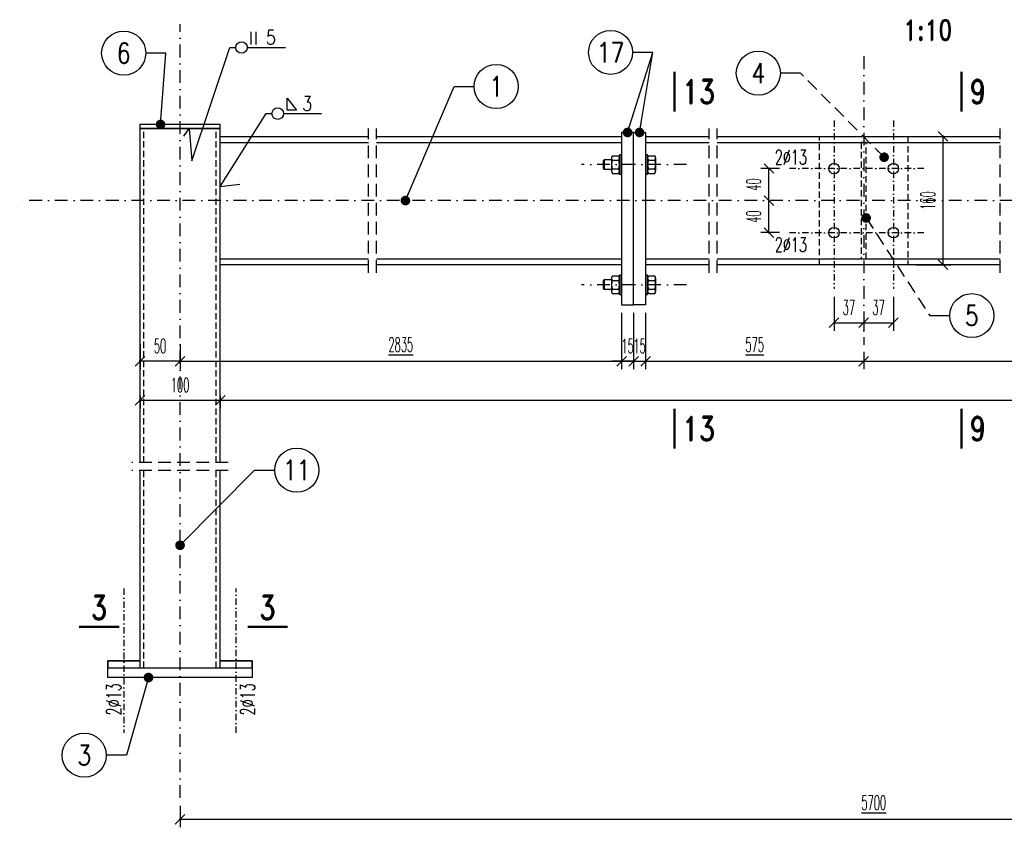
# Model space of a CAD drawing. Header units: millimetres. Extents: x -228255 to 14536, y -140109 to 119945.
# Tile 83 of 123: x -110703 to -109475, y 32501 to 33508. Entities that reach past the tile are written whole.
import ezdxf
from ezdxf.enums import TextEntityAlignment as Align

# ---------------------------------------------------------------- set-up
doc = ezdxf.new("R2010")
doc.units = ezdxf.units.MM
doc.header["$LTSCALE"] = 2.5
for name, pattern in [('DASHDOT', [25.4, 12.7, -6.35, 0, -6.35]), ('DASHDOT2', [12.7, 6.35, -3.175, 0, -3.175]), ('DASHED', [19.05, 12.7, -6.35]), ('DASHED2', [9.525, 6.35, -3.175])]:
    doc.linetypes.add(name, pattern=pattern)
for name, color, linetype in [('Gruba', 6, 'Continuous'), ('Laczniki', 30, 'Continuous'), ('Opisy_stal', 7, 'Continuous'), ('Osie', 134, 'DASHDOT'), ('Osie_stal', 221, 'DASHDOT2'), ('Przerywana', 5, 'DASHED'), ('stal', 4, 'Continuous'), ('Stal_nw', 181, 'DASHED2'), ('Tekst', 31, 'Continuous'), ('Wymiary', 86, 'Continuous')]:
    doc.layers.add(name, color=color, linetype=linetype)
doc.styles.get("Standard").update_dxf_attribs({"font": 'romans.shx', "width": 0.65})
doc.styles.add('style1', font='romand.shx', dxfattribs={"width": 0.8})
doc.styles.add('style3', font='romans.shx', dxfattribs={"width": 0.5})
doc.dimstyles.new('Skala_10', dxfattribs={"dimtxt": 18, "dimasz": 12, "dimexe": 10, "dimexo": 10, "dimgap": 10, "dimtad": 1, "dimdec": 0, "dimdsep": 46, "dimtxsty": 'style3', "dimblk": 'OBLIQUE', "dimcen": 0, "dimdle": 1, "dimclrd": 256, "dimclre": 256, "dimclrt": 31, "dimadec": 1, "dimazin": 0, "dimtfac": 1, "dimtdec": 0, "dimtix": 1, "dimtmove": 2, "dimatfit": 0, "dimldrblk": 'DOT', "dimfxl": 1, "dimtolj": 1, "dimtzin": 0, "dimlwd": -1, "dimlwe": -1, "dimarcsym": 0})
doc.dimstyles.new('Skala_10$7', dxfattribs={"dimscale": 0, "dimtxt": 18, "dimasz": 12, "dimexe": 10, "dimexo": 15, "dimgap": 5, "dimtad": 1, "dimdec": 0, "dimrnd": 0.5, "dimzin": 9, "dimdsep": 46, "dimtxsty": 'Standard', "dimblk1": 'OBLIQUE', "dimblk2": 'OBLIQUE', "dimsah": 1, "dimcen": 10, "dimdle": 10, "dimclrt": 31, "dimadec": 0, "dimazin": 0, "dimtfac": 1, "dimtdec": 0, "dimtmove": 2, "dimatfit": 3, "dimldrblk": 'DOT', "dimfxl": 1, "dimtolj": 1, "dimtzin": 9, "dimarcsym": 0})

# ---------------------------------------------------------------- blocks, each defined once
blk = doc.blocks.new('_Oblique')
at = {"color": 0, "linetype": 'ByBlock', "lineweight": -2}
blk.add_line((-0.5, -0.5), (0.5, 0.5), dxfattribs=at)
blk = doc.blocks.new('*D367')
at = {"layer": 'Defpoints', "color": 0, "ltscale": 0.5, "transparency": 16777216}
for p in [(-110502.6, 32537.6), (-108772.6, 32537.6), (-108772.6, 32510.8)]:
    blk.add_point(p, dxfattribs=at)
at = {"layer": 'Wymiary', "ltscale": 0.5, "transparency": 16777216}
for p, q in [((-110502.6, 32527.6), (-110502.6, 32500.8)), ((-108772.6, 32527.6), (-108772.6, 32500.8)), ((-110503.6, 32510.8), (-108771.6, 32510.8))]:
    blk.add_line(p, q, dxfattribs=at)
at = {"layer": 'Wymiary', "ltscale": 0.5, "transparency": 16777216, "xscale": 12, "yscale": 12, "zscale": 12, "rotation": 180}
blk.add_blockref('_Oblique', (-110502.6, 32510.8), dxfattribs=at)
at = {"layer": 'Wymiary', "ltscale": 0.5, "transparency": 16777216, "xscale": 12, "yscale": 12, "zscale": 12}
blk.add_blockref('_Oblique', (-108772.6, 32510.8), dxfattribs=at)
at = {"layer": 'Wymiary', "color": 31, "ltscale": 0.5, "transparency": 16777216, "insert": (-109637.6, 32531.6), "char_height": 18, "attachment_point": 5, "style": 'style3'}
blk.add_mtext('\\A1;\\L5700', dxfattribs=at)
blk = doc.blocks.new('_Dot')
at = {"color": 0, "linetype": 'ByBlock', "lineweight": -2}
blk.add_line((-0.5, 0), (-1, 0), dxfattribs=at)
at = {"color": 0, "linetype": 'ByBlock', "const_width": 0.5}
blk.add_lwpolyline([(-0.25, 0, 1), (0.25, 0, 1)], format="xyb", close=True, dxfattribs=at)
blk = doc.blocks.new('*D371')
at = {"layer": 'Defpoints', "color": 0, "ltscale": 0.5, "transparency": 16777216}
for p in [(-109952.1, 33152.6), (-110502.6, 33113.3), (-109952.1, 33082.1)]:
    blk.add_point(p, dxfattribs=at)
at = {"layer": 'Wymiary', "ltscale": 0.5, "transparency": 16777216}
for p, q in [((-109952.1, 33142.6), (-109952.1, 33072.1)), ((-110502.6, 33103.3), (-110502.6, 33072.1)), ((-110503.6, 33082.1), (-109951.1, 33082.1))]:
    blk.add_line(p, q, dxfattribs=at)
at = {"layer": 'Wymiary', "ltscale": 0.5, "transparency": 16777216, "xscale": 12, "yscale": 12, "zscale": 12, "rotation": 180}
blk.add_blockref('_Oblique', (-110502.6, 33082.1), dxfattribs=at)
at = {"layer": 'Wymiary', "ltscale": 0.5, "transparency": 16777216, "xscale": 12, "yscale": 12, "zscale": 12}
blk.add_blockref('_Oblique', (-109952.1, 33082.1), dxfattribs=at)
at = {"layer": 'Wymiary', "color": 31, "ltscale": 0.5, "transparency": 16777216, "insert": (-110227.4, 33102.9), "char_height": 18, "attachment_point": 5, "style": 'style3'}
blk.add_mtext('\\A1;\\L2835', dxfattribs=at)
blk = doc.blocks.new('*D372')
at = {"layer": 'Defpoints', "color": 0, "ltscale": 0.5, "transparency": 16777216}
for p in [(-109650.1, 33102.6), (-109225.1, 33102.6), (-109225.1, 33082.1)]:
    blk.add_point(p, dxfattribs=at)
at = {"layer": 'Wymiary', "ltscale": 0.5, "transparency": 16777216}
for p, q in [((-109650.1, 33092.6), (-109650.1, 33072.1)), ((-109225.1, 33092.6), (-109225.1, 33072.1)), ((-109651.1, 33082.1), (-109224.1, 33082.1))]:
    blk.add_line(p, q, dxfattribs=at)
at = {"layer": 'Wymiary', "ltscale": 0.5, "transparency": 16777216, "xscale": 12, "yscale": 12, "zscale": 12, "rotation": 180}
blk.add_blockref('_Oblique', (-109650.1, 33082.1), dxfattribs=at)
at = {"layer": 'Wymiary', "ltscale": 0.5, "transparency": 16777216, "xscale": 12, "yscale": 12, "zscale": 12}
blk.add_blockref('_Oblique', (-109225.1, 33082.1), dxfattribs=at)
at = {"layer": 'Wymiary', "color": 31, "ltscale": 0.5, "transparency": 16777216, "insert": (-109437.6, 33102.9), "char_height": 18, "attachment_point": 5, "style": 'style3'}
blk.add_mtext('\\A1;\\L1205', dxfattribs=at)
blk = doc.blocks.new('*D374')
at = {"layer": 'Defpoints', "color": 0, "ltscale": 0.5, "transparency": 16777216}
for p in [(-110552.6, 33048.9), (-110452.6, 33048.9), (-110452.6, 33033.5)]:
    blk.add_point(p, dxfattribs=at)
at = {"layer": 'Wymiary', "ltscale": 0.5, "transparency": 16777216}
for p, q in [((-110553.6, 33033.5), (-110451.6, 33033.5)), ((-110552.6, 33038.9), (-110552.6, 33023.5)), ((-110452.6, 33038.9), (-110452.6, 33023.5))]:
    blk.add_line(p, q, dxfattribs=at)
at = {"layer": 'Wymiary', "ltscale": 0.5, "transparency": 16777216, "xscale": 12, "yscale": 12, "zscale": 12, "rotation": 180}
blk.add_blockref('_Oblique', (-110552.6, 33033.5), dxfattribs=at)
at = {"layer": 'Wymiary', "ltscale": 0.5, "transparency": 16777216, "xscale": 12, "yscale": 12, "zscale": 12}
blk.add_blockref('_Oblique', (-110452.6, 33033.5), dxfattribs=at)
at = {"layer": 'Wymiary', "color": 31, "ltscale": 0.5, "transparency": 16777216, "insert": (-110502.6, 33052.5), "char_height": 18, "attachment_point": 5, "style": 'style3'}
blk.add_mtext('\\A1;100', dxfattribs=at)
blk = doc.blocks.new('*D375')
at = {"layer": 'Defpoints', "color": 0, "ltscale": 0.5, "transparency": 16777216}
for p in [(-110452.6, 33048.9), (-108822.6, 33033.5), (-108822.6, 33033.5)]:
    blk.add_point(p, dxfattribs=at)
at = {"layer": 'Wymiary', "ltscale": 0.5, "transparency": 16777216}
for p, q in [((-110453.6, 33033.5), (-108821.6, 33033.5)), ((-110452.6, 33038.9), (-110452.6, 33023.5))]:
    blk.add_line(p, q, dxfattribs=at)
at = {"layer": 'Wymiary', "ltscale": 0.5, "transparency": 16777216, "xscale": 12, "yscale": 12, "zscale": 12, "rotation": 180}
blk.add_blockref('_Oblique', (-110452.6, 33033.5), dxfattribs=at)
at = {"layer": 'Wymiary', "ltscale": 0.5, "transparency": 16777216, "xscale": 12, "yscale": 12, "zscale": 12}
blk.add_blockref('_Oblique', (-108822.6, 33033.5), dxfattribs=at)
at = {"layer": 'Wymiary', "color": 31, "ltscale": 0.5, "transparency": 16777216, "insert": (-109437.6, 33054.3), "char_height": 18, "attachment_point": 5, "style": 'style3'}
blk.add_mtext('\\A1;\\L5600', dxfattribs=at)
blk = doc.blocks.new('*D377')
at = {"layer": 'Defpoints', "color": 0, "ltscale": 0.5, "transparency": 16777216}
for p in [(-109687.1, 33172.6), (-109650.1, 33144.2), (-109650.1, 33130.2)]:
    blk.add_point(p, dxfattribs=at)
at = {"layer": 'Wymiary', "ltscale": 0.5, "transparency": 16777216}
for p, q in [((-109687.1, 33162.6), (-109687.1, 33120.2)), ((-109688.1, 33130.2), (-109649.1, 33130.2)), ((-109650.1, 33134.2), (-109650.1, 33120.2))]:
    blk.add_line(p, q, dxfattribs=at)
at = {"layer": 'Wymiary', "ltscale": 0.5, "transparency": 16777216, "xscale": 12, "yscale": 12, "zscale": 12, "rotation": 180}
blk.add_blockref('_Oblique', (-109687.1, 33130.2), dxfattribs=at)
at = {"layer": 'Wymiary', "ltscale": 0.5, "transparency": 16777216, "xscale": 12, "yscale": 12, "zscale": 12}
blk.add_blockref('_Oblique', (-109650.1, 33130.2), dxfattribs=at)
at = {"layer": 'Wymiary', "color": 31, "ltscale": 0.5, "transparency": 16777216, "insert": (-109668.6, 33149.2), "char_height": 18, "attachment_point": 5, "style": 'style3'}
blk.add_mtext('\\A1;37', dxfattribs=at)
blk = doc.blocks.new('*D378')
at = {"layer": 'Defpoints', "color": 0, "ltscale": 0.5, "transparency": 16777216}
for p in [(-109613.1, 33172.6), (-109650.1, 33144.2), (-109613.1, 33130.2)]:
    blk.add_point(p, dxfattribs=at)
at = {"layer": 'Wymiary', "ltscale": 0.5, "transparency": 16777216}
for p, q in [((-109613.1, 33162.6), (-109613.1, 33120.2)), ((-109651.1, 33130.2), (-109612.1, 33130.2)), ((-109650.1, 33134.2), (-109650.1, 33120.2))]:
    blk.add_line(p, q, dxfattribs=at)
at = {"layer": 'Wymiary', "ltscale": 0.5, "transparency": 16777216, "xscale": 12, "yscale": 12, "zscale": 12, "rotation": 180}
blk.add_blockref('_Oblique', (-109650.1, 33130.2), dxfattribs=at)
at = {"layer": 'Wymiary', "ltscale": 0.5, "transparency": 16777216, "xscale": 12, "yscale": 12, "zscale": 12}
blk.add_blockref('_Oblique', (-109613.1, 33130.2), dxfattribs=at)
at = {"layer": 'Wymiary', "color": 31, "ltscale": 0.5, "transparency": 16777216, "insert": (-109631.6, 33149.2), "char_height": 18, "attachment_point": 5, "style": 'style3'}
blk.add_mtext('\\A1;37', dxfattribs=at)
blk = doc.blocks.new('*D381')
at = {"layer": 'Defpoints', "color": 0, "ltscale": 0.5, "transparency": 16777216}
for p in [(-109768.4, 33282.6), (-109768.4, 33282.6), (-109745.1, 33242.6)]:
    blk.add_point(p, dxfattribs=at)
at = {"layer": 'Wymiary', "ltscale": 0.5, "transparency": 16777216}
for p, q in [((-109768.4, 33241.6), (-109768.4, 33283.6)), ((-109755.1, 33242.6), (-109778.4, 33242.6))]:
    blk.add_line(p, q, dxfattribs=at)
at = {"layer": 'Wymiary', "ltscale": 0.5, "transparency": 16777216, "xscale": 12, "yscale": 12, "zscale": 12}
for p, rotation in [((-109768.4, 33282.6), 90), ((-109768.4, 33242.6), 270)]:
    blk.add_blockref('_Oblique', p, dxfattribs=dict(at, rotation=rotation))
at = {"layer": 'Wymiary', "color": 31, "ltscale": 0.5, "transparency": 16777216, "insert": (-109787.4, 33262.6), "char_height": 18, "attachment_point": 5, "rotation": 90, "style": 'style3'}
blk.add_mtext('\\A1;40', dxfattribs=at)
blk = doc.blocks.new('*D382')
at = {"layer": 'Defpoints', "color": 0, "ltscale": 0.5, "transparency": 16777216}
for p in [(-109768.4, 33322.6), (-109745.1, 33322.6), (-109768.4, 33282.6)]:
    blk.add_point(p, dxfattribs=at)
at = {"layer": 'Wymiary', "ltscale": 0.5, "transparency": 16777216}
for p, q in [((-109755.1, 33322.6), (-109778.4, 33322.6)), ((-109768.4, 33281.6), (-109768.4, 33323.6))]:
    blk.add_line(p, q, dxfattribs=at)
at = {"layer": 'Wymiary', "ltscale": 0.5, "transparency": 16777216, "xscale": 12, "yscale": 12, "zscale": 12}
for p, rotation in [((-109768.4, 33322.6), 90), ((-109768.4, 33282.6), 270)]:
    blk.add_blockref('_Oblique', p, dxfattribs=dict(at, rotation=rotation))
at = {"layer": 'Wymiary', "color": 31, "ltscale": 0.5, "transparency": 16777216, "insert": (-109787.4, 33302.6), "char_height": 18, "attachment_point": 5, "rotation": 90, "style": 'style3'}
blk.add_mtext('\\A1;40', dxfattribs=at)
blk = doc.blocks.new('*D385')
at = {"layer": 'Defpoints', "color": 0, "ltscale": 0.5, "transparency": 16777216}
for p in [(-109595.1, 33362.6), (-109551.2, 33362.6), (-109595.1, 33202.6)]:
    blk.add_point(p, dxfattribs=at)
at = {"layer": 'Wymiary', "ltscale": 0.5, "transparency": 16777216}
for p, q in [((-109585.1, 33362.6), (-109541.2, 33362.6)), ((-109551.2, 33201.6), (-109551.2, 33363.6)), ((-109585.1, 33202.6), (-109541.2, 33202.6))]:
    blk.add_line(p, q, dxfattribs=at)
at = {"layer": 'Wymiary', "ltscale": 0.5, "transparency": 16777216, "xscale": 12, "yscale": 12, "zscale": 12}
for p, rotation in [((-109551.2, 33362.6), 90), ((-109551.2, 33202.6), 270)]:
    blk.add_blockref('_Oblique', p, dxfattribs=dict(at, rotation=rotation))
at = {"layer": 'Wymiary', "color": 31, "ltscale": 0.5, "transparency": 16777216, "insert": (-109570.2, 33282.6), "char_height": 18, "attachment_point": 5, "rotation": 90, "style": 'style3'}
blk.add_mtext('\\A1;160', dxfattribs=at)
blk = doc.blocks.new('Elem_prawy')
at = {"color": 7}
blk.add_line((0, 0), (25, 0), dxfattribs=at)
blk.add_circle((52.5, 0), 27.5, dxfattribs=at)
at = {"color": 31, "width": 0.8}
blk.add_attdef('22', text='', height=25, dxfattribs=at).set_placement((52.5, 0), align=Align.MIDDLE)
blk = doc.blocks.new('Row_obwod_prawa')
at = {"color": 7}
for p, q in [((26.2368, 3.6), (26.2368, 19.6)), ((32.5368, 3.6), (32.5368, 19.6)), ((0, 0), (7.2, 0)), ((21.6, 0), (69.12, 0))]:
    blk.add_line(p, q, dxfattribs=at)
blk.add_circle((14.4, 0), 7.2, dxfattribs=at)
at = {"color": 31, "width": 0.8}
blk.add_attdef('A', (44.9568, 3.6), '', height=18, dxfattribs=at)
blk = doc.blocks.new('Pach_obwod_prawa')
at = {"color": 7}
for p, q in [((26.2368, 4.32), (26.2368, 19.44)), ((26.2368, 19.44), (37.7568, 4.32)), ((0, 0), (7.2, 0)), ((21.6, 0), (69.12, 0)), ((37.7568, 4.32), (26.2368, 4.32))]:
    blk.add_line(p, q, dxfattribs=at)
blk.add_circle((14.4, 0), 7.2, dxfattribs=at)
at = {"color": 31, "width": 0.8}
blk.add_attdef('A', (44.9568, 3.6), '', height=18, dxfattribs=at)
blk = doc.blocks.new('*D386')
at = {"layer": 'Defpoints', "color": 0, "ltscale": 0.5, "transparency": 16777216}
for p in [(-110552.6, 33113.3), (-110502.6, 33113.3), (-110552.6, 33082.1)]:
    blk.add_point(p, dxfattribs=at)
at = {"layer": 'Wymiary', "ltscale": 0.5, "transparency": 16777216}
for p, q in [((-110552.6, 33103.3), (-110552.6, 33072.1)), ((-110502.6, 33103.3), (-110502.6, 33072.1)), ((-110501.6, 33082.1), (-110553.6, 33082.1))]:
    blk.add_line(p, q, dxfattribs=at)
at = {"layer": 'Wymiary', "ltscale": 0.5, "transparency": 16777216, "xscale": 12, "yscale": 12, "zscale": 12, "rotation": 180}
blk.add_blockref('_Oblique', (-110552.6, 33082.1), dxfattribs=at)
at = {"layer": 'Wymiary', "ltscale": 0.5, "transparency": 16777216, "xscale": 12, "yscale": 12, "zscale": 12}
blk.add_blockref('_Oblique', (-110502.6, 33082.1), dxfattribs=at)
at = {"layer": 'Wymiary', "color": 31, "ltscale": 0.5, "transparency": 16777216, "insert": (-110527.6, 33101.1), "char_height": 18, "attachment_point": 5, "style": 'style3'}
blk.add_mtext('\\A1;50', dxfattribs=at)
blk = doc.blocks.new('Elem_lewy')
at = {"color": 7}
blk.add_line((0, 0), (-25, 0), dxfattribs=at)
blk.add_circle((-52.5, 0), 27.5, dxfattribs=at)
at = {"color": 31, "width": 0.8}
blk.add_attdef('22', text='', height=25, dxfattribs=at).set_placement((-52.5, 0), align=Align.MIDDLE)
blk = doc.blocks.new('nakretkaM12')
at = {"ltscale": 0.2}
for p, q in [((-10, 8.2), (-10, 5.5)), ((-10, 5.5), (-10, -5.5)), ((-9, 11), (-1, 11)), ((-9, 5.5), (-1, 5.5)), ((0, 8.2), (0, 5.5)), ((0, 5.5), (0, -5.5)), ((-10, -5.5), (-10, -8.2)), ((-9, -5.5), (-1, -5.5)), ((-9, -11), (-1, -11)), ((0, -5.5), (0, -8.2))]:
    blk.add_line(p, q, dxfattribs=at)
for centre, radius, start, end in [((-5.7, 8.2), 4.26, 139.932, 220.068), ((5.5, 0), 15.5, 159.3345, 200.6655), ((-4.3, 8.2), 4.26, 319.932, 40.068), ((-15.5, 0), 15.5, 339.3345, 20.6655), ((-5.7, -8.2), 4.26, 139.932, 220.068), ((-4.3, -8.2), 4.26, 319.932, 40.068)]:
    blk.add_arc(centre, radius, start, end, dxfattribs=at)
blk = doc.blocks.new('*D562')
at = {"layer": 'Defpoints', "color": 0, "ltscale": 0.5, "transparency": 16777216}
for p in [(-109952.1, 33152.6), (-109937.1, 33152.6), (-109937.1, 33082.1)]:
    blk.add_point(p, dxfattribs=at)
at = {"layer": 'Wymiary', "ltscale": 0.5, "transparency": 16777216}
for p, q in [((-109952.1, 33142.6), (-109952.1, 33072.1)), ((-109937.1, 33142.6), (-109937.1, 33072.1)), ((-109952.1, 33082.1), (-109964.1, 33082.1)), ((-109952.1, 33082.1), (-109937.1, 33082.1)), ((-109937.1, 33082.1), (-109925.1, 33082.1))]:
    blk.add_line(p, q, dxfattribs=at)
at = {"layer": 'Wymiary', "ltscale": 0.5, "transparency": 16777216, "xscale": 12, "yscale": 12, "zscale": 12}
blk.add_blockref('_Oblique', (-109952.1, 33082.1), dxfattribs=at)
at = {"layer": 'Wymiary', "ltscale": 0.5, "transparency": 16777216, "xscale": 12, "yscale": 12, "zscale": 12, "rotation": 180}
blk.add_blockref('_Oblique', (-109937.1, 33082.1), dxfattribs=at)
at = {"layer": 'Wymiary', "color": 31, "ltscale": 0.5, "transparency": 16777216, "insert": (-109944.6, 33101.1), "char_height": 18, "attachment_point": 5, "style": 'style3'}
blk.add_mtext('\\A1;15', dxfattribs=at)
blk = doc.blocks.new('*D563')
at = {"layer": 'Defpoints', "color": 0, "ltscale": 0.5, "transparency": 16777216}
for p in [(-109937.1, 33152.6), (-109922.1, 33152.6), (-109922.1, 33082.1)]:
    blk.add_point(p, dxfattribs=at)
at = {"layer": 'Wymiary', "ltscale": 0.5, "transparency": 16777216}
for p, q in [((-109937.1, 33142.6), (-109937.1, 33072.1)), ((-109922.1, 33142.6), (-109922.1, 33072.1)), ((-109937.1, 33082.1), (-109949.1, 33082.1)), ((-109937.1, 33082.1), (-109922.1, 33082.1)), ((-109922.1, 33082.1), (-109910.1, 33082.1))]:
    blk.add_line(p, q, dxfattribs=at)
at = {"layer": 'Wymiary', "ltscale": 0.5, "transparency": 16777216, "xscale": 12, "yscale": 12, "zscale": 12}
blk.add_blockref('_Oblique', (-109937.1, 33082.1), dxfattribs=at)
at = {"layer": 'Wymiary', "ltscale": 0.5, "transparency": 16777216, "xscale": 12, "yscale": 12, "zscale": 12, "rotation": 180}
blk.add_blockref('_Oblique', (-109922.1, 33082.1), dxfattribs=at)
at = {"layer": 'Wymiary', "color": 31, "ltscale": 0.5, "transparency": 16777216, "insert": (-109929.6, 33101.1), "char_height": 18, "attachment_point": 5, "style": 'style3'}
blk.add_mtext('\\A1;15', dxfattribs=at)
blk = doc.blocks.new('*D564')
at = {"layer": 'Defpoints', "color": 0, "ltscale": 0.5, "transparency": 16777216}
for p in [(-109922.1, 33152.6), (-109650.1, 33104.1), (-109650.1, 33082.1)]:
    blk.add_point(p, dxfattribs=at)
at = {"layer": 'Wymiary', "ltscale": 0.5, "transparency": 16777216}
for p, q in [((-109922.1, 33142.6), (-109922.1, 33072.1)), ((-109650.1, 33094.1), (-109650.1, 33072.1)), ((-109923.1, 33082.1), (-109649.1, 33082.1))]:
    blk.add_line(p, q, dxfattribs=at)
at = {"layer": 'Wymiary', "ltscale": 0.5, "transparency": 16777216, "xscale": 12, "yscale": 12, "zscale": 12, "rotation": 180}
blk.add_blockref('_Oblique', (-109922.1, 33082.1), dxfattribs=at)
at = {"layer": 'Wymiary', "ltscale": 0.5, "transparency": 16777216, "xscale": 12, "yscale": 12, "zscale": 12}
blk.add_blockref('_Oblique', (-109650.1, 33082.1), dxfattribs=at)
at = {"layer": 'Wymiary', "color": 31, "ltscale": 0.5, "transparency": 16777216, "insert": (-109786.1, 33102.9), "char_height": 18, "attachment_point": 5, "style": 'style3'}
blk.add_mtext('\\A1;\\L575', dxfattribs=at)

msp = doc.modelspace()

# ---------------------------------------------------------------- linework, layer by layer
at = {"layer": 'Gruba', "const_width": 3}
for points in [[(-109886.24, 33443.5), (-109886.24, 33393.5)], [(-109528.06, 33443.5), (-109528.06, 33393.5)], [(-109886.24, 33023.12), (-109886.24, 32973.12)], [(-109528.06, 33023.12), (-109528.06, 32973.12)], [(-110628.5, 32750.97), (-110578.5, 32750.97)], [(-110418.51, 32750.97), (-110368.51, 32750.97)]]:
    msp.add_lwpolyline(points, dxfattribs=at)
at = {"layer": 'Laczniki', "ltscale": 0.5}
for p, q in [((-109974.65, 33332.57), (-109973.65, 33333.57)), ((-109974.65, 33322.57), (-109974.65, 33332.57)), ((-109964.65, 33333.57), (-109973.65, 33333.57)), ((-109973.65, 33333.57), (-109973.65, 33321.57)), ((-109974.65, 33322.57), (-109973.65, 33321.57)), ((-109964.65, 33321.57), (-109973.65, 33321.57)), ((-109974.65, 33182.57), (-109973.65, 33183.57)), ((-109974.65, 33172.57), (-109974.65, 33182.57)), ((-109964.65, 33183.57), (-109973.65, 33183.57)), ((-109973.65, 33183.57), (-109973.65, 33171.57)), ((-109974.65, 33172.57), (-109973.65, 33171.57)), ((-109964.65, 33171.57), (-109973.65, 33171.57))]:
    msp.add_line(p, q, dxfattribs=at)
for points in [[(-109954.65, 33315.57), (-109952.15, 33315.57), (-109952.15, 33339.57), (-109954.65, 33339.57)], [(-109922.15, 33315.57), (-109919.65, 33315.57), (-109919.65, 33339.57), (-109922.15, 33339.57)], [(-109954.65, 33165.57), (-109952.15, 33165.57), (-109952.15, 33189.57), (-109954.65, 33189.57)], [(-109922.15, 33165.57), (-109919.65, 33165.57), (-109919.65, 33189.57), (-109922.15, 33189.57)]]:
    msp.add_lwpolyline(points, close=True, dxfattribs=at)
at = {"layer": 'Opisy_stal', "ltscale": 0.5}
for p, q in [((-110487.9, 33332.06), (-110440.43, 33473.52)), ((-110452.65, 33300.2), (-110395.26, 33391.05)), ((-110498.09, 33363.1), (-110491.51, 33372.57)), ((-110491.51, 33372.57), (-110487.9, 33332.06)), ((-110452.65, 33300.2), (-110428.32, 33303.15))]:
    msp.add_line(p, q, dxfattribs=at)
at = {"layer": 'Osie', "ltscale": 0.5}
for p, q in [((-110502.65, 32537.57), (-110502.65, 33502.57)), ((-109650.15, 33462.57), (-109650.15, 33102.57)), ((-109871.15, 33327.57), (-110002.15, 33327.57)), ((-108572.65, 33282.57), (-110702.65, 33282.57)), ((-109871.15, 33177.57), (-110002.15, 33177.57))]:
    msp.add_line(p, q, dxfattribs=at)
at = {"layer": 'Osie_stal', "ltscale": 0.5}
for p, q in [((-109687.15, 33382.57), (-109687.15, 33172.57)), ((-109613.15, 33382.57), (-109613.15, 33172.57)), ((-109575.15, 33322.57), (-109745.15, 33322.57)), ((-109575.15, 33242.57), (-109745.15, 33242.57)), ((-110572.65, 32798.56), (-110572.65, 32618.56)), ((-110432.65, 32618.56), (-110432.65, 32798.56))]:
    msp.add_line(p, q, dxfattribs=at)
at = {"layer": 'Przerywana', "ltscale": 0.5}
for p, q in [((-110267.69, 33192.57), (-110267.69, 33372.57)), ((-110257.69, 33192.57), (-110257.69, 33372.57)), ((-109842.69, 33192.57), (-109842.69, 33372.57)), ((-109832.69, 33192.57), (-109832.69, 33372.57)), ((-109479.8, 33192.57), (-109479.8, 33372.57)), ((-110442.65, 32955.8), (-110562.65, 32955.8)), ((-110442.65, 32945.8), (-110562.65, 32945.8))]:
    msp.add_line(p, q, dxfattribs=at)
at = {"layer": 'stal', "ltscale": 0.5}
for p, q in [((-110452.65, 33355.17), (-110267.69, 33355.17)), ((-110257.69, 33355.17), (-109952.15, 33355.17)), ((-109922.15, 33355.17), (-109842.69, 33355.17)), ((-109922.15, 33355.17), (-109842.69, 33355.17)), ((-109832.69, 33355.17), (-109479.8, 33355.17)), ((-110452.65, 33209.97), (-110267.69, 33209.97)), ((-110257.69, 33209.97), (-109952.15, 33209.97)), ((-109922.15, 33209.97), (-109842.69, 33209.97)), ((-109922.15, 33209.97), (-109842.69, 33209.97)), ((-109832.69, 33209.97), (-109479.8, 33209.97))]:
    msp.add_line(p, q, dxfattribs=at)
for points in [[(-110552.65, 33372.57), (-110452.65, 33372.57), (-110452.65, 33377.57), (-110552.65, 33377.57)], [(-109952.15, 33152.57), (-109937.15, 33152.57), (-109937.15, 33367.57), (-109952.15, 33367.57)], [(-109922.15, 33152.57), (-109937.15, 33152.57), (-109937.15, 33367.57), (-109922.15, 33367.57)]]:
    msp.add_lwpolyline(points, close=True, dxfattribs=at)
for points in [[(-110452.65, 32955.8), (-110452.65, 33372.57), (-110552.65, 33372.57), (-110552.65, 32955.8)], [(-110267.69, 33202.57), (-110452.65, 33202.57), (-110452.65, 33362.57), (-110267.69, 33362.57)], [(-110257.69, 33362.57), (-109952.15, 33362.57)], [(-109922.15, 33362.57), (-109842.69, 33362.57)], [(-109922.15, 33362.57), (-109842.69, 33362.57)], [(-109832.69, 33362.57), (-109479.8, 33362.57)], [(-109952.15, 33202.57), (-110257.69, 33202.57)], [(-109842.69, 33202.57), (-109922.15, 33202.57)], [(-109842.69, 33202.57), (-109922.15, 33202.57)], [(-109479.8, 33202.57), (-109832.69, 33202.57)], [(-110552.65, 32945.8), (-110552.65, 32699.57), (-110452.65, 32699.57), (-110452.65, 32945.8)], [(-110552.65, 32708.56), (-110592.65, 32708.56), (-110592.65, 32699.57), (-110412.65, 32699.57), (-110412.65, 32708.56), (-110452.65, 32708.56)], [(-110452.65, 32708.56), (-110412.65, 32708.56), (-110412.65, 32687.59), (-110592.65, 32687.59), (-110592.65, 32708.56), (-110552.65, 32708.56)]]:
    msp.add_lwpolyline(points, dxfattribs=at)
at = {"layer": 'stal'}
for centre in [(-109687.15, 33322.57), (-109613.15, 33322.57), (-109687.15, 33242.57), (-109613.15, 33242.57)]:
    msp.add_circle(centre, 6.5, dxfattribs=at)
at = {"layer": 'Stal_nw', "ltscale": 0.5}
for p, q in [((-110547.65, 32955.8), (-110547.65, 33372.57)), ((-110457.65, 32955.8), (-110457.65, 33372.57)), ((-110547.65, 32699.57), (-110547.65, 32945.8)), ((-110457.65, 32699.57), (-110457.65, 32945.8))]:
    msp.add_line(p, q, dxfattribs=at)
for points in [[(-109705.15, 33362.57), (-109595.15, 33362.57), (-109595.15, 33202.57), (-109705.15, 33202.57)], [(-109653.15, 33209.97), (-109647.15, 33209.97), (-109647.15, 33355.17), (-109653.15, 33355.17)]]:
    msp.add_lwpolyline(points, close=True, dxfattribs=at)

# ---------------------------------------------------------------- block references
at = {"layer": 'Laczniki', "ltscale": 0.5}
for p in [(-109954.65, 33327.57), (-109909.65, 33327.57), (-109954.65, 33177.57), (-109909.65, 33177.57)]:
    msp.add_blockref('nakretkaM12', p, dxfattribs=at)
at = {"layer": 'Opisy_stal', "ltscale": 0.5}
for name, p, values in [('Elem_lewy', (-110520.46, 33466.59), {'22': '6'}), ('Row_obwod_prawa', (-110440.43, 33473.52), {'A': '5'}), ('Elem_lewy', (-109913.26, 33467.46), {'22': '17'}), ('Elem_lewy', (-109729.04, 33441.63), {'22': '4'}), ('Elem_prawy', (-110160.87, 33424.89), {'22': '1'}), ('Pach_obwod_prawa', (-110395.26, 33391.05), {'A': '3'}), ('Elem_prawy', (-109567.84, 33139.1), {'22': '5'}), ('Elem_prawy', (-110409.64, 32946.34), {'22': '11'}), ('Elem_lewy', (-110569.63, 32590.68), {'22': '3'})]:
    msp.add_blockref(name, p, dxfattribs=at).add_auto_attribs(values)

# ---------------------------------------------------------------- texts
at = {"layer": 'Gruba', "style": 'style1', "width": 0.8}
msp.add_text('1:10', height=25, dxfattribs=at).set_placement((-109570.16, 33507.81), align=Align.TOP_CENTER)
for s, p in [('13', (-109876.24, 33418.5)), ('9', (-109518.06, 33418.5)), ('13', (-109876.24, 32998.12)), ('9', (-109518.06, 32998.12))]:
    msp.add_text(s, height=30, dxfattribs=at).set_placement(p, align=Align.MIDDLE_LEFT)
for p in [(-110603.5, 32750.97), (-110393.51, 32750.97)]:
    msp.add_text('3', height=30, dxfattribs=at).set_placement(p, align=Align.BOTTOM_CENTER)
at = {"layer": 'Tekst', "ltscale": 0.5, "width": 0.65}
for p in [(-109761, 33327.77), (-109761, 33218.72)]:
    msp.add_text('2%%C13', height=18, dxfattribs=at).set_placement(p)
for p in [(-110576.31, 32640.33), (-110409.38, 32640.33)]:
    msp.add_text('2%%C13', height=18, rotation=90, dxfattribs=at).set_placement(p)

# ---------------------------------------------------------------- dimensions: what is measured, and where the dimension line sits
at = {"layer": 'Wymiary', "ltscale": 0.5}
for base, p1, p2, picture, middle in [((-109551.16, 33362.57), (-109595.15, 33202.57), (-109595.15, 33362.57), '*D385', (-109570.16, 33282.57)), ((-109768.41, 33322.57), (-109768.41, 33282.57), (-109745.15, 33322.57), '*D382', (-109787.41, 33302.57)), ((-109768.41, 33282.57), (-109745.15, 33242.57), (-109768.41, 33282.57), '*D381', (-109787.41, 33262.57))]:
    dim = msp.add_linear_dim(base=base, p1=p1, p2=p2, angle=90, dimstyle='Skala_10', dxfattribs=at)
    dim.commit()
    dim.dimension.update_dxf_attribs({"geometry": picture, "text_midpoint": middle})
for base, p1, p2, picture, middle in [((-109650.15, 33130.22), (-109687.15, 33172.57), (-109650.15, 33144.18), '*D377', (-109668.65, 33149.22)), ((-109613.15, 33130.22), (-109650.15, 33144.18), (-109613.15, 33172.57), '*D378', (-109631.65, 33149.22)), ((-109937.15, 33082.12), (-109952.15, 33152.57), (-109937.15, 33152.57), '*D562', (-109944.65, 33101.12)), ((-109922.15, 33082.12), (-109937.15, 33152.57), (-109922.15, 33152.57), '*D563', (-109929.65, 33101.12)), ((-110552.65, 33082.12), (-110502.65, 33113.32), (-110552.65, 33113.32), '*D386', (-110527.65, 33101.12)), ((-110452.65, 33033.52), (-110552.65, 33048.85), (-110452.65, 33048.85), '*D374', (-110502.65, 33052.52))]:
    dim = msp.add_linear_dim(base=base, p1=p1, p2=p2, dimstyle='Skala_10', dxfattribs=at)
    dim.commit()
    dim.dimension.update_dxf_attribs({"geometry": picture, "text_midpoint": middle})
for base, p1, p2, text, picture, middle in [((-109952.15, 33082.12), (-110502.65, 33113.32), (-109952.15, 33152.57), '%%u2835', '*D371', (-110227.4, 33102.92)), ((-109650.15, 33082.12), (-109922.15, 33152.57), (-109650.15, 33104.13), '%%u575', '*D564', (-109786.15, 33102.92)), ((-109225.15, 33082.12), (-109650.15, 33102.57), (-109225.15, 33102.57), '%%u1205', '*D372', (-109437.65, 33102.92)), ((-108772.65, 32510.8), (-110502.65, 32537.57), (-108772.65, 32537.57), '%%u5700', '*D367', (-109637.65, 32531.6))]:
    dim = msp.add_linear_dim(base=base, p1=p1, p2=p2, text=text, dimstyle='Skala_10', dxfattribs=at)
    dim.commit()
    dim.dimension.update_dxf_attribs({"geometry": picture, "text_midpoint": middle})
dim = msp.add_linear_dim(base=(-108822.65, 33033.52), p1=(-110452.65, 33048.85), p2=(-108822.65, 33033.52), text='%%u5600', dimstyle='Skala_10', dxfattribs=at)
dim.commit()
dim.dimension.update_dxf_attribs({"geometry": '*D375', "text_midpoint": (-109437.65, 33054.32), "dimtype": 160})

# ---------------------------------------------------------------- leaders
at = {"layer": 'Opisy_stal', "ltscale": 0.5}
for points in [[(-110526.99, 33377.57), (-110520.46, 33466.59)], [(-109944.65, 33367.57), (-109913.26, 33467.46)], [(-109929.65, 33367.57), (-109913.26, 33467.46)], [(-110221.64, 33282.57), (-110160.87, 33424.89)], [(-110502.65, 32852.6), (-110409.64, 32946.34)], [(-110542.02, 32687.59), (-110569.63, 32590.68)]]:
    msp.add_leader(points, dimstyle='Skala_10$7', override={"dimscale": 1, "dimtad": 0}, dxfattribs=at)
at = {"layer": 'Opisy_stal', "linetype": 'DASHED', "ltscale": 0.5}
for points in [[(-109624.68, 33336.66), (-109729.04, 33441.63)], [(-109647.15, 33260.93), (-109567.84, 33139.1)]]:
    msp.add_leader(points, dimstyle='Skala_10$7', override={"dimscale": 1, "dimtad": 0}, dxfattribs=at)

doc.saveas('drawing.dxf')
